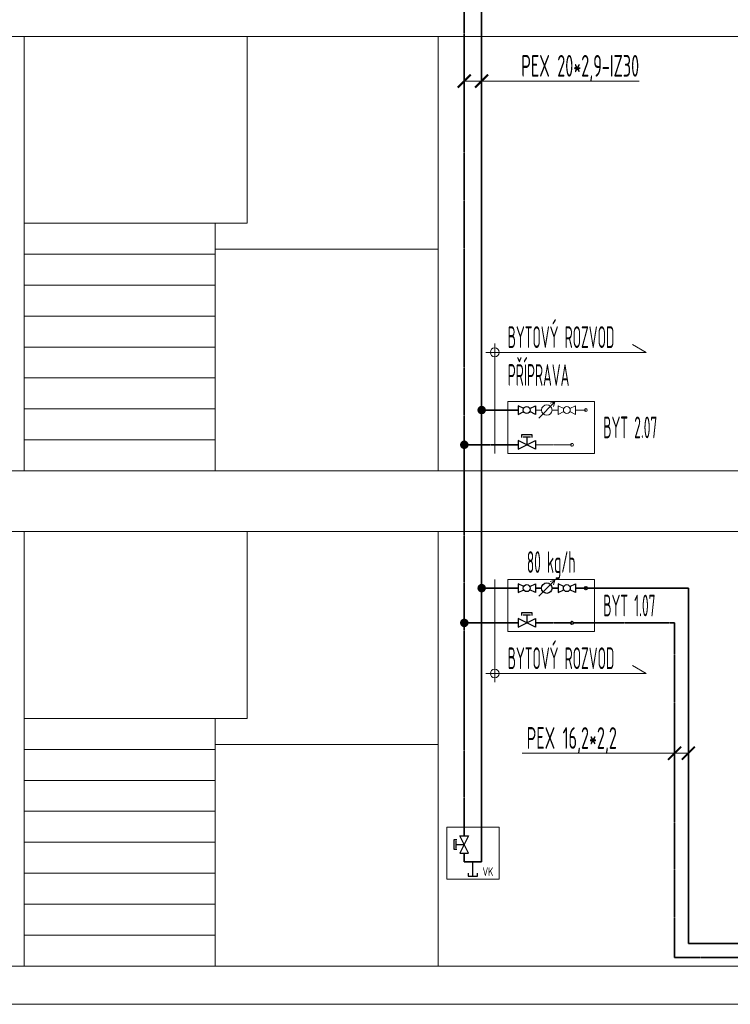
# Model space of a CAD drawing. Header units: millimetres. Extents: x 17747 to 112039, y -74980 to 446921.
# Tile 162 of 256: x 65883 to 69974, y -74980 to -69314. Entities that reach past the tile are written whole.
import ezdxf
from ezdxf.enums import TextEntityAlignment as Align

# ---------------------------------------------------------------- set-up
doc = ezdxf.new("R2010")
doc.units = ezdxf.units.MM
doc.linetypes.add('phl_thick', pattern=[0])
doc.linetypes.add('VERDECKT', pattern=[9.525, 6.35, -3.175])
for name, color, linetype, lineweight in [('JS_VYT_POPIS - OBECNĚ', 7, 'Continuous', 5), ('UT_KOTY - DIMENZE', 7, 'Continuous', 5), ('UT_SCHÉMA_POPIS', 7, 'VERDECKT', 5), ('UT_SCHÉMA_PŘÍVOD', 10, 'Continuous', 35), ('UT_SCHÉMA_SYMBOLY', 7, 'Continuous', 25), ('UT_SCHÉMA_ZPÁTEČKA', 172, 'VERDECKT', 35), ('UT_ZAŘÍZENÍ - ZDROJ', 3, 'Continuous', 35), ('VZT_50 POPIS - OBECNE', 7, 'Continuous', 5)]:
    doc.layers.add(name, color=color, linetype=linetype, lineweight=lineweight)
doc.styles.add('ISO 2.5', font='isocp.shx', dxfattribs={"width": 0.8, "height": 2.5})
doc.styles.add('ISOCP 2.5', font='isocp.shx', dxfattribs={"width": 0.6, "height": 2.5})
doc.styles.add('VZT_POPIS', font='isocp.shx', dxfattribs={"width": 0.6, "height": 125})

# ---------------------------------------------------------------- blocks, each defined once
blk = doc.blocks.new('_ArchTick')
at = {"color": 0, "linetype": 'ByBlock', "const_width": 0.15}
blk.add_lwpolyline([(-0.5, -0.5), (0.5, 0.5)], dxfattribs=at)

msp = doc.modelspace()

# ---------------------------------------------------------------- hatches: boundary and pattern name
at = {"layer": 'UT_SCHÉMA_PŘÍVOD'}
for points in [[(68567.2, -71560.3, -1), (68517.9, -71560.3, -1)], [(68567.2, -72585.3, -1), (68517.9, -72585.3, -1)]]:
    msp.add_hatch(color=256, dxfattribs=at).paths.add_polyline_path(points)
at = {"layer": 'UT_SCHÉMA_ZPÁTEČKA', "ltscale": 0.3}
for points in [[(68417.9, -71760.3, 1), (68467.2, -71760.3, 1)], [(68417.9, -72785.3, 1), (68467.2, -72785.3, 1)]]:
    msp.add_hatch(color=256, dxfattribs=at).paths.add_polyline_path(points)

# ---------------------------------------------------------------- linework, layer by layer
at = {"layer": 'UT_KOTY - DIMENZE'}
for points in [[(68442.5, -69667), (68707.4, -69667)], [(68542.5, -69667), (68707.4, -69667)], [(68707.4, -69667), (69448.9, -69667)], [(68776.6, -73535.2), (69346.1, -73535.2)], [(69732.8, -73535.2), (69346.1, -73535.2)], [(69652.8, -73535.2), (69346.1, -73535.2)]]:
    msp.add_lwpolyline(points, dxfattribs=at)
at = {"layer": 'UT_SCHÉMA_PŘÍVOD'}
for p, q in [((68542.5, -68850.5), (68542.5, -74160.3)), ((68692.5, -71560.3), (68542.5, -71560.3)), ((68692.5, -71560.3), (68752.3, -71560.3)), ((68542.5, -72585.3), (68692.5, -72585.3)), ((68692.5, -72585.3), (68752.3, -72585.3)), ((68852.3, -72585.3), (68887.5, -72585.3)), ((68982.8, -72585.3), (68947.5, -72585.3)), ((69082.8, -72585.3), (69142.5, -72585.3)), ((69150.5, -72585.3), (69732.8, -72585.3)), ((69732.8, -72585.3), (69732.8, -74630.3)), ((68442.5, -74160.3), (68442.5, -74110.3)), ((68542.5, -74160.3), (68442.5, -74160.3)), ((69732.8, -74630.3), (76332.8, -74630.3))]:
    msp.add_line(p, q, dxfattribs=at)
at = {"layer": 'UT_SCHÉMA_PŘÍVOD', "color": 8, "lineweight": 5}
for p, q in [((68852.3, -71560.3), (68887.5, -71560.3)), ((68982.8, -71560.3), (68947.5, -71560.3)), ((69082.8, -71560.3), (69142.5, -71560.3))]:
    msp.add_line(p, q, dxfattribs=at)
msp.add_circle((69142.5, -71560.3), 8, dxfattribs=at)
at = {"layer": 'UT_SCHÉMA_PŘÍVOD'}
msp.add_circle((69142.5, -72585.3), 8, dxfattribs=at)
at = {"layer": 'UT_SCHÉMA_SYMBOLY'}
for p, q in [((68784.4, -71551.4), (68752.3, -71535.3)), ((68752.3, -71535.3), (68752.3, -71585.3)), ((68820.2, -71551.4), (68852.3, -71535.3)), ((68852.3, -71535.3), (68852.3, -71585.3)), ((68752.3, -71585.3), (68784.4, -71569.3)), ((68852.3, -71585.3), (68820.2, -71569.3)), ((68752.3, -71785.3), (68852.3, -71735.3)), ((68852.3, -71785.3), (68752.3, -71735.3)), ((68752.3, -71735.3), (68752.3, -71785.3)), ((68773.7, -71718.1), (68773.7, -71701.2)), ((68773.7, -71701.2), (68830.9, -71701.2)), ((68781.3, -71714.3), (68823.3, -71714.3)), ((68802.3, -71714.3), (68802.3, -71760.3)), ((68830.9, -71701.2), (68830.9, -71718.1)), ((68852.3, -71735.3), (68852.3, -71785.3)), ((68784.4, -72576.4), (68752.3, -72560.3)), ((68752.3, -72560.3), (68752.3, -72610.3)), ((68820.2, -72576.4), (68852.3, -72560.3)), ((68852.3, -72560.3), (68852.3, -72610.3)), ((69014.9, -72576.4), (68982.8, -72560.3)), ((68982.8, -72560.3), (68982.8, -72610.3)), ((69050.7, -72576.4), (69082.8, -72560.3)), ((69082.8, -72560.3), (69082.8, -72610.3)), ((68752.3, -72610.3), (68784.4, -72594.3)), ((68852.3, -72610.3), (68820.2, -72594.3)), ((68982.8, -72610.3), (69014.9, -72594.3)), ((69082.8, -72610.3), (69050.7, -72594.3)), ((68773.7, -72743.1), (68773.7, -72726.2)), ((68773.7, -72726.2), (68830.9, -72726.2)), ((68781.3, -72739.3), (68823.3, -72739.3)), ((68802.3, -72739.3), (68802.3, -72785.3)), ((68830.9, -72726.2), (68830.9, -72743.1)), ((68752.3, -72810.3), (68852.3, -72760.3)), ((68852.3, -72810.3), (68752.3, -72760.3)), ((68752.3, -72760.3), (68752.3, -72810.3)), ((68852.3, -72760.3), (68852.3, -72810.3)), ((68383.5, -74088.9), (68383.5, -74031.7)), ((68383.5, -74031.7), (68400.3, -74031.7)), ((68396.5, -74081.3), (68396.5, -74039.3)), ((68467.5, -74110.3), (68417.5, -74010.3)), ((68467.5, -74010.3), (68417.5, -74110.3)), ((68417.5, -74010.3), (68467.5, -74010.3)), ((68400.3, -74088.9), (68383.5, -74088.9)), ((68396.5, -74060.3), (68442.5, -74060.3)), ((68417.5, -74110.3), (68467.5, -74110.3)), ((68492.5, -74242.2), (68492.5, -74160.3)), ((68465.5, -74226.2), (68465.5, -74242.2)), ((68519.5, -74242.2), (68519.5, -74226.2)), ((68465.5, -74242.2), (68519.5, -74242.2))]:
    msp.add_line(p, q, dxfattribs=at)
at = {"layer": 'UT_SCHÉMA_SYMBOLY', "color": 8, "lineweight": 5}
for p, q in [((69014.9, -71551.4), (68982.8, -71535.3)), ((68982.8, -71535.3), (68982.8, -71585.3)), ((69050.7, -71551.4), (69082.8, -71535.3)), ((69082.8, -71535.3), (69082.8, -71585.3)), ((68982.8, -71585.3), (69014.9, -71569.3)), ((69082.8, -71585.3), (69050.7, -71569.3))]:
    msp.add_line(p, q, dxfattribs=at)
at = {"layer": 'UT_SCHÉMA_SYMBOLY'}
for centre, radius in [((68802.3, -71560.3), 20), ((68802.3, -72585.3), 20), ((68917.5, -72585.3), 30), ((69032.8, -72585.3), 20)]:
    msp.add_circle(centre, radius, dxfattribs=at)
at = {"layer": 'UT_SCHÉMA_SYMBOLY', "color": 8, "lineweight": 5}
for centre, radius in [((68917.5, -71560.3), 30), ((69032.8, -71560.3), 20)]:
    msp.add_circle(centre, radius, dxfattribs=at)
at = {"layer": 'UT_SCHÉMA_ZPÁTEČKA', "ltscale": 0.3}
for p, q in [((68442.5, -68750.5), (68442.5, -74010.3)), ((68692.5, -71760.3), (68442.5, -71760.3)), ((68692.5, -71760.3), (68752.3, -71760.3)), ((68442.5, -72785.3), (68692.5, -72785.3)), ((68692.5, -72785.3), (68752.3, -72785.3)), ((68852.3, -72785.3), (69062.5, -72785.3)), ((69070.5, -72785.3), (69652.8, -72785.3)), ((69652.8, -72785.3), (69652.8, -74710.3)), ((69652.8, -74710.3), (76382.8, -74710.6))]:
    msp.add_line(p, q, dxfattribs=at)
at = {"layer": 'UT_SCHÉMA_ZPÁTEČKA', "color": 8, "lineweight": 5, "ltscale": 0.3}
msp.add_line((68852.3, -71760.3), (69062.5, -71760.3), dxfattribs=at)
msp.add_circle((69062.5, -71760.3), 8, dxfattribs=at)
at = {"layer": 'UT_SCHÉMA_ZPÁTEČKA', "ltscale": 0.3}
msp.add_circle((69062.5, -72785.3), 8, dxfattribs=at)
at = {"layer": 'UT_ZAŘÍZENÍ - ZDROJ', "linetype": 'Continuous', "lineweight": 5}
for p, q in [((68692.5, -71810.3), (68692.5, -71510.3)), ((68692.5, -71510.3), (69192.5, -71510.3)), ((69192.5, -71510.3), (69192.5, -71810.3)), ((69192.5, -71810.3), (68692.5, -71810.3)), ((68692.5, -72835.3), (68692.5, -72535.3)), ((68692.5, -72535.3), (69192.5, -72535.3)), ((69192.5, -72535.3), (69192.5, -72835.3)), ((69192.5, -72835.3), (68692.5, -72835.3)), ((68342.5, -74260.3), (68342.5, -73960.3)), ((68342.5, -73960.3), (68642.5, -73960.3)), ((68642.5, -73960.3), (68642.5, -74260.3)), ((68642.5, -74260.3), (68342.5, -74260.3))]:
    msp.add_line(p, q, dxfattribs=at)
at = {"layer": 'VZT_50 POPIS - OBECNE', "linetype": 'phl_thick'}
for p, q in [((57168, -69410.3), (76932.8, -69410.3)), ((65908.2, -69410.3), (65908.2, -71910.3)), ((67192.5, -69410.3), (67192.5, -70485.3)), ((68292.5, -69410.3), (68292.5, -71910.3)), ((65908.2, -70485.3), (67008.2, -70485.3)), ((67008.2, -70485.3), (67192.5, -70485.3)), ((67008.2, -70485.3), (67008.2, -71910.3)), ((68292.5, -70635.3), (67008.2, -70635.3)), ((65908.2, -70663.4), (67008.2, -70663.4)), ((65908.2, -70841.6), (67008.2, -70841.6)), ((65908.2, -71019.7), (67008.2, -71019.7)), ((65908.2, -71197.8), (67008.2, -71197.8)), ((68617.5, -71178.3), (68617.5, -71810.3)), ((69488.8, -71228.3), (69410.9, -71183.3)), ((68567.5, -71228.3), (69488.8, -71228.3)), ((65908.2, -71375.9), (67008.2, -71375.9)), ((65908.2, -71554.1), (67008.2, -71554.1)), ((65908.2, -71732.2), (67008.2, -71732.2)), ((57168, -71910.3), (76932.8, -71910.3)), ((65908.2, -71910.3), (67008.2, -71910.3)), ((57168, -72260.3), (76932.8, -72260.3)), ((65908.2, -72260.3), (65908.2, -74760.3)), ((67192.5, -72260.3), (67192.5, -73335.3)), ((68292.5, -72260.3), (68292.5, -74760.3)), ((68617.5, -73126.4), (68617.5, -72535.3)), ((68871.3, -72631.6), (68963.8, -72539)), ((68871.3, -72631.6), (68963.8, -72539)), ((68963.8, -72539), (68937.1, -72546.2)), ((68963.8, -72539), (68956.6, -72565.8)), ((69488.8, -73076.4), (69410.9, -73031.4)), ((68567.5, -73076.4), (69488.8, -73076.4)), ((65908.2, -73335.3), (67008.2, -73335.3)), ((67008.2, -73335.3), (67192.5, -73335.3)), ((67008.2, -73335.3), (67008.2, -74760.3)), ((68292.5, -73485.3), (67008.2, -73485.3)), ((65908.2, -73513.4), (67008.2, -73513.4)), ((65908.2, -73691.6), (67008.2, -73691.6)), ((65908.2, -73869.7), (67008.2, -73869.7)), ((65908.2, -74047.8), (67008.2, -74047.8)), ((65908.2, -74225.9), (67008.2, -74225.9)), ((65908.2, -74404.1), (67008.2, -74404.1)), ((65908.2, -74582.2), (67008.2, -74582.2)), ((57168, -74760.3), (76932.8, -74760.3)), ((65908.2, -74760.3), (67008.2, -74760.3)), ((57168, -74980.3), (76932.8, -74980.3))]:
    msp.add_line(p, q, dxfattribs=at)
at = {"layer": 'VZT_50 POPIS - OBECNE', "color": 8, "linetype": 'phl_thick', "lineweight": 5}
for p, q in [((68871.3, -71606.6), (68963.8, -71514)), ((68871.3, -71606.6), (68963.8, -71514)), ((68963.8, -71514), (68937.1, -71521.2)), ((68963.8, -71514), (68956.6, -71540.8))]:
    msp.add_line(p, q, dxfattribs=at)
at = {"layer": 'VZT_50 POPIS - OBECNE', "linetype": 'phl_thick'}
for centre in [(68617.5, -71228.3), (68617.5, -73076.4)]:
    msp.add_circle(centre, 25, dxfattribs=at)

# ---------------------------------------------------------------- block references
at = {"layer": 'UT_KOTY - DIMENZE', "xscale": 75, "yscale": 75, "zscale": 75, "rotation": 180}
for p in [(68442.5, -69667), (68542.5, -69667)]:
    msp.add_blockref('_ArchTick', p, dxfattribs=at)
at = {"layer": 'UT_KOTY - DIMENZE', "xscale": 75, "yscale": 75, "zscale": 75}
for p in [(69652.8, -73535.2), (69732.8, -73535.2)]:
    msp.add_blockref('_ArchTick', p, dxfattribs=at)

# ---------------------------------------------------------------- texts
at = {"layer": 'JS_VYT_POPIS - OBECNĚ', "style": 'VZT_POPIS', "width": 0.5}
for s, p in [('BYTOVÝ ROZVOD', (68692.5, -71240.8)), ('PŘÍPRAVA', (68692.5, -71458.7)), ('BYTOVÝ ROZVOD', (68692.5, -73088.9))]:
    msp.add_text(s, height=125, dxfattribs=at).set_placement(p, align=Align.BOTTOM_LEFT)
for s, p in [('BYT 2.07', (69242.5, -71660.3)), ('BYT 1.07', (69242.5, -72685.3))]:
    msp.add_text(s, height=125, dxfattribs=at).set_placement(p, align=Align.MIDDLE_LEFT)
msp.add_text('80 kg/h', height=125, dxfattribs=at).set_placement((68942.5, -72535.3), align=Align.BOTTOM_CENTER)
at = {"layer": 'UT_KOTY - DIMENZE', "char_height": 125, "attachment_point": 3, "style": 'ISOCP 2.5'}
for s, insert in [('PEX 20*2,9-IZ30', (69448.9, -69517)), ('PEX 16,2*2,2', (69321.1, -73385.2))]:
    msp.add_mtext(s, dxfattribs=dict(at, insert=insert))
at = {"layer": 'UT_SCHÉMA_POPIS', "style": 'ISO 2.5', "width": 0.8}
msp.add_text('VK', height=50, dxfattribs=at).set_placement((68578.6, -74257.2), align=Align.BOTTOM_CENTER)

doc.saveas('drawing.dxf')
